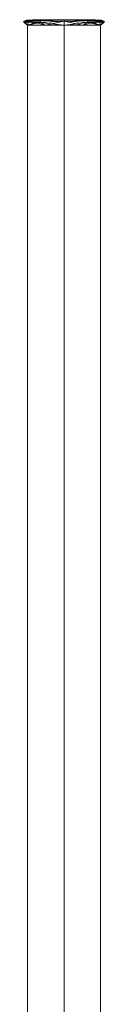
# Model space of a CAD drawing. Header units: millimetres. Extents: x -56 to 56, y -96 to 254.
# Tile 14 of 14: x -7 to 7, y 79 to 254. Entities that reach past the tile are written whole.
import ezdxf

# ---------------------------------------------------------------- set-up
doc = ezdxf.new("R2010")
doc.units = ezdxf.units.MM
doc.layers.add('A-000-M_MASS', color=13, linetype='Continuous', lineweight=30)

# ---------------------------------------------------------------- blocks, each defined once
blk = doc.blocks.new('AmericanStandard_ToiletBrush_AcaciaE__F51386-CHADY49_ - Acacia E Toilet Brush-3388-3D View 1')
at = {"layer": 'A-000-M_MASS', "lineweight": 9}
mesh = blk.add_polyface(dxfattribs=at)
corners = [(0, 253.45, 55.75), (-6.5, 253.45, 59.5), (-6.5, 253.45, 67), (0, 253.45, 70.75), (0, 254.16, 70.46), (0, 254.45, 69.75), (-5.63, 254.45, 66.5), (-5.63, 254.45, 60), (0, 254.45, 56.75), (0, 254.16, 56.04), (-7.22, 254.14, 63.25), (-3.93, 254.33, 69.02), (-3.31, 253.45, 68.84), (-5.16, 253.94, 68.52), (-6.31, 254.22, 66.58), (-5.63, 254.45, 63.25), (-6.69, 254.37, 61.57), (-4.13, 254.31, 57.58), (-6.34, 254.12, 59.75), (-3.31, 253.45, 57.66), (-4.26, 253.94, 57.23), (-6.5, 253.45, 63.25), (-7.01, 253.87, 65.65), (-2.81, 254.45, 68.12), (-2.81, 254.45, 58.37)]
mesh.append_faces([[corners[k] for k in face] for face in [(4, 12, 3)]], dxfattribs={"vtx0": -1})
mesh.append_faces([[corners[k] for k in face] for face in [(5, 11, 4), (21, 18, 1), (1, 20, 19), (6, 11, 23), (8, 17, 24)]], dxfattribs={"vtx0": -1, "vtx1": -1})
mesh.append_faces([[corners[k] for k in face] for face in [(13, 4, 11), (7, 17, 16), (15, 16, 14), (14, 10, 22), (18, 21, 10), (9, 20, 17), (17, 18, 16), (4, 13, 12), (14, 16, 10), (14, 13, 11), (6, 14, 11), (13, 14, 22), (18, 10, 16), (20, 1, 18), (17, 20, 18), (21, 22, 10), (13, 22, 2)]], dxfattribs={"vtx0": -1, "vtx1": -1, "vtx2": -1})
mesh.append_faces([[corners[k] for k in face] for face in [(11, 5, 23), (16, 15, 7), (17, 7, 24), (22, 21, 2)]], dxfattribs={"vtx0": -1, "vtx2": -1})
mesh.append_faces([[corners[k] for k in face] for face in [(6, 15, 14), (8, 9, 17), (2, 12, 13), (9, 0, 20), (0, 19, 20)]], dxfattribs={"vtx1": -1, "vtx2": -1})
mesh = blk.add_polyface(dxfattribs=at)
corners = [(0, 254.45, 56.75), (-5.63, 254.45, 60), (-5.63, 254.45, 66.5), (0, 254.45, 69.75), (0, 254.45, 63.25)]
mesh.append_faces([[corners[k] for k in face] for face in [(2, 3, 4)]], dxfattribs={"vtx2": -1})
mesh.append_faces([[corners[k] for k in face] for face in [(4, 0, 1, 2)]], dxfattribs={"vtx3": -1})
mesh = blk.add_polyface(dxfattribs=at)
corners = [(0, 254.45, 69.75), (5.63, 254.45, 66.5), (5.63, 254.45, 60), (0, 254.45, 56.75), (0, 254.45, 63.25)]
mesh.append_faces([[corners[k] for k in face] for face in [(0, 1, 4)]], dxfattribs={"vtx1": -1})
mesh.append_faces([[corners[k] for k in face] for face in [(2, 3, 4, 1)]], dxfattribs={"vtx2": -1})
mesh = blk.add_polyface(dxfattribs=at)
corners = [(0, 253.45, 70.75), (6.5, 253.45, 67), (6.5, 253.45, 59.5), (0, 253.45, 55.75), (0, 254.16, 56.04), (0, 254.45, 56.75), (5.63, 254.45, 60), (5.63, 254.45, 66.5), (0, 254.45, 69.75), (0, 254.16, 70.46), (7.22, 254.14, 63.25), (3.93, 254.33, 57.48), (3.31, 253.45, 57.66), (5.16, 253.94, 57.98), (6.31, 254.22, 59.92), (5.63, 254.45, 63.25), (6.69, 254.37, 64.93), (4.13, 254.31, 68.92), (6.34, 254.12, 66.75), (3.31, 253.45, 68.84), (4.26, 253.94, 69.27), (6.5, 253.45, 63.25), (7.01, 253.87, 60.85), (2.81, 254.45, 58.37), (2.81, 254.45, 68.12)]
mesh.append_faces([[corners[k] for k in face] for face in [(4, 12, 3)]], dxfattribs={"vtx0": -1})
mesh.append_faces([[corners[k] for k in face] for face in [(5, 11, 4), (12, 13, 2), (21, 18, 1), (1, 20, 19), (6, 11, 23), (8, 17, 24)]], dxfattribs={"vtx0": -1, "vtx1": -1})
mesh.append_faces([[corners[k] for k in face] for face in [(13, 4, 11), (7, 17, 16), (15, 16, 14), (14, 10, 22), (9, 20, 17), (17, 18, 16), (4, 13, 12), (18, 21, 10), (14, 13, 11), (16, 10, 14), (6, 14, 11), (13, 14, 22), (18, 10, 16), (20, 1, 18), (17, 20, 18), (21, 22, 10), (13, 22, 2)]], dxfattribs={"vtx0": -1, "vtx1": -1, "vtx2": -1})
mesh.append_faces([[corners[k] for k in face] for face in [(11, 5, 23), (16, 15, 7), (17, 7, 24), (22, 21, 2)]], dxfattribs={"vtx0": -1, "vtx2": -1})
mesh.append_faces([[corners[k] for k in face] for face in [(6, 15, 14), (8, 9, 17), (9, 0, 20), (0, 19, 20)]], dxfattribs={"vtx1": -1, "vtx2": -1})
mesh = blk.add_polyface(dxfattribs=at)
corners = [(0, 15.68, 55.75), (-6.5, 15.68, 59.5), (-6.5, 15.68, 67), (0, 15.68, 70.75), (0, 253.45, 70.75), (-6.5, 253.45, 67), (-6.5, 253.45, 59.5), (0, 253.45, 55.75)]
mesh.append_faces([[corners[k] for k in face] for face in [(4, 5, 2, 3)]], dxfattribs={"vtx1": -1})
mesh.append_faces([[corners[k] for k in face] for face in [(1, 2, 5, 6)]], dxfattribs={"vtx1": -1, "vtx3": -1})
mesh.append_faces([[corners[k] for k in face] for face in [(6, 7, 0, 1)]], dxfattribs={"vtx3": -1})
mesh = blk.add_polyface(dxfattribs=at)
corners = [(0, 15.68, 70.75), (6.5, 15.68, 67), (6.5, 15.68, 59.5), (0, 15.68, 55.75), (0, 253.45, 55.75), (6.5, 253.45, 59.5), (6.5, 253.45, 67), (0, 253.45, 70.75)]
mesh.append_faces([[corners[k] for k in face] for face in [(4, 5, 2, 3)]], dxfattribs={"vtx1": -1})
mesh.append_faces([[corners[k] for k in face] for face in [(1, 2, 5, 6)]], dxfattribs={"vtx1": -1, "vtx3": -1})
mesh.append_faces([[corners[k] for k in face] for face in [(6, 7, 0, 1)]], dxfattribs={"vtx3": -1})

msp = doc.modelspace()

# ---------------------------------------------------------------- block references
at = {"layer": 'A-000-M_MASS', "lineweight": 9}
msp.add_blockref('AmericanStandard_ToiletBrush_AcaciaE__F51386-CHADY49_ - Acacia E Toilet Brush-3388-3D View 1', (0, 0), dxfattribs=at)

doc.saveas('drawing.dxf')
